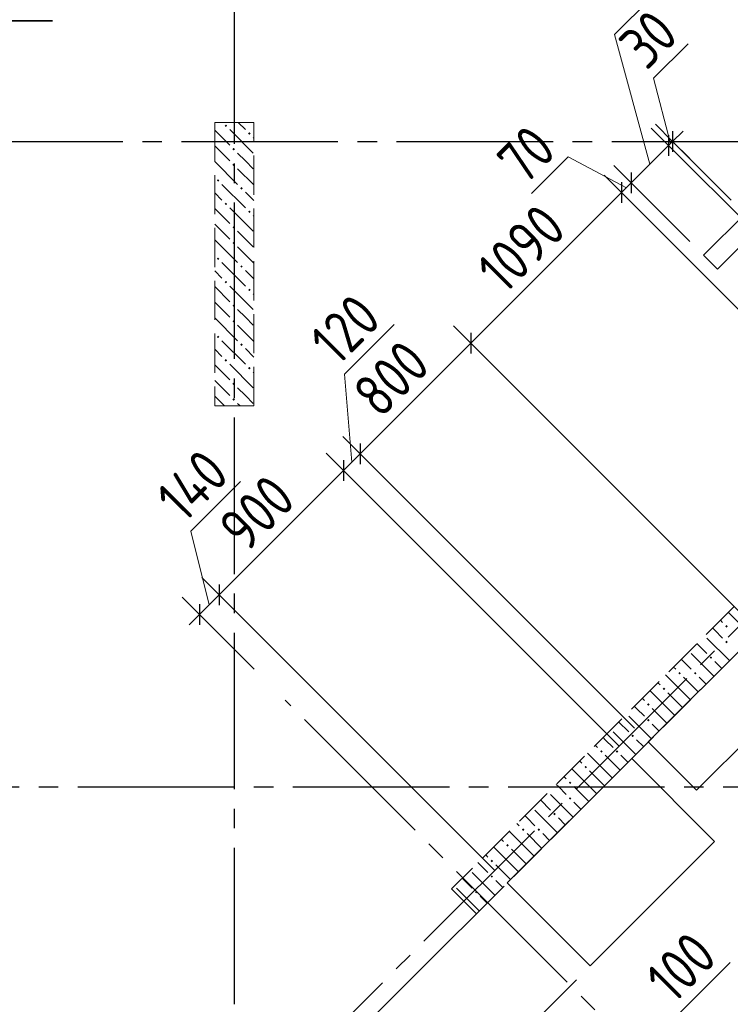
# Model space of a CAD drawing. Header units: millimetres. Extents: x 0 to 43617, y 0 to 59400.
# Tile 10 of 24: x 15227 to 18860, y 24720 to 29755. Entities that reach past the tile are written whole.
import ezdxf

# ---------------------------------------------------------------- set-up
doc = ezdxf.new("R2010")
doc.units = ezdxf.units.MM
doc.linetypes.add('______2', pattern=[270, 200, -70])
doc.linetypes.add('______5', pattern=[1100, 800, -100, 100, -100])
for name, color, linetype, lineweight in [('Standard', 7, 'Continuous', 25), ('ЖБ Пилон', 180, 'Continuous', 25), ('Оси', 40, '______5', 18)]:
    doc.layers.add(name, color=color, linetype=linetype, lineweight=lineweight)
doc.layers.add('ЖБ Перекрытие верхний уровень', color=7, linetype='Continuous', lineweight=25, true_color=0xe0e0ff)
doc.layers.add('ЖБ Стена верхний уровень', color=7, linetype='Continuous', lineweight=25, true_color=0x006e00)
doc.styles.add('GOST 2.304-81', font='txt')

msp = doc.modelspace()

# ---------------------------------------------------------------- hatches: boundary and pattern name
at = {"layer": 'ЖБ Пилон', "linetype": 'Continuous', "lineweight": 18, "transparency": 33554687}
for points in [[(16274.5, 29213.1), (16281, 29219.6), (16287.5, 29213.1), (16281, 29206.6)], [(16394.5, 29173.1), (16401, 29179.6), (16407.5, 29173.1), (16401, 29166.6)], [(16314.5, 29093.1), (16321, 29099.6), (16327.5, 29093.1), (16321, 29086.6)], [(16314.5, 29013.1), (16321, 29019.6), (16327.5, 29013.1), (16321, 29006.6)], [(16234.5, 28933.1), (16240.9, 28939.6), (16247.4, 28933.1), (16240.9, 28926.6)], [(16354.4, 28893.1), (16360.9, 28899.6), (16367.4, 28893.1), (16360.9, 28886.6)], [(16274.5, 28813.1), (16281, 28819.6), (16287.5, 28813.1), (16281, 28806.6)], [(16394.5, 28773.1), (16401, 28779.6), (16407.5, 28773.1), (16401, 28766.6)], [(16314.5, 28693.1), (16321, 28699.6), (16327.5, 28693.1), (16321, 28686.6)], [(16314.5, 28613.1), (16321, 28619.6), (16327.5, 28613.1), (16321, 28606.6)], [(16234.5, 28533.1), (16240.9, 28539.6), (16247.4, 28533.1), (16240.9, 28526.6)], [(16354.4, 28493.1), (16360.9, 28499.6), (16367.4, 28493.1), (16360.9, 28486.6)], [(16274.5, 28413.1), (16281, 28419.6), (16287.5, 28413.1), (16281, 28406.6)], [(16394.5, 28373.1), (16401, 28379.6), (16407.5, 28373.1), (16401, 28366.6)], [(16314.5, 28293.1), (16321, 28299.6), (16327.5, 28293.1), (16321, 28286.6)], [(16314.5, 28213.1), (16321, 28219.6), (16327.5, 28213.1), (16321, 28206.6)], [(16234.5, 28133.1), (16240.9, 28139.6), (16247.4, 28133.1), (16240.9, 28126.6)], [(16354.4, 28093.1), (16360.9, 28099.6), (16367.4, 28093.1), (16360.9, 28086.6)], [(16274.5, 28013.1), (16281, 28019.6), (16287.5, 28013.1), (16281, 28006.6)], [(16394.5, 27973.1), (16401, 27979.6), (16407.5, 27973.1), (16401, 27966.6)], [(16314.5, 27893.1), (16321, 27899.6), (16327.5, 27893.1), (16321, 27886.6)], [(16314.5, 27813.1), (16321, 27819.6), (16327.5, 27813.1), (16321, 27806.6)]]:
    msp.add_hatch(color=7, dxfattribs=at).paths.add_polyline_path(points, flags=16)
at = {"layer": 'ЖБ Стена верхний уровень', "linetype": 'Continuous', "lineweight": 18, "transparency": 33554687}
for points in [[(18834.5, 26653.1), (18840.9, 26659.6), (18847.4, 26653.1), (18840.9, 26646.6)], [(18834.5, 26573.1), (18840.9, 26579.6), (18847.4, 26573.1), (18840.9, 26566.6)], [(18754.4, 26493.1), (18760.9, 26499.6), (18767.4, 26493.1), (18760.9, 26486.6)], [(18594.5, 26413.1), (18601, 26419.6), (18607.5, 26413.1), (18601, 26406.6)], [(18674.5, 26413.1), (18681, 26419.6), (18687.5, 26413.1), (18681, 26406.6)], [(18514.5, 26333.1), (18521, 26339.6), (18527.4, 26333.1), (18521, 26326.6)], [(18434.5, 26253.1), (18440.9, 26259.6), (18447.4, 26253.1), (18440.9, 26246.6)], [(18434.5, 26173.1), (18440.9, 26179.6), (18447.4, 26173.1), (18440.9, 26166.6)], [(18354.4, 26093.1), (18360.9, 26099.6), (18367.4, 26093.1), (18360.9, 26086.6)], [(18194.5, 26013.1), (18201, 26019.6), (18207.5, 26013.1), (18201, 26006.6)], [(18274.5, 26013.1), (18281, 26019.6), (18287.5, 26013.1), (18281, 26006.6)], [(18114.5, 25933.1), (18121, 25939.6), (18127.5, 25933.1), (18121, 25926.6)], [(18034.5, 25853.1), (18040.9, 25859.6), (18047.4, 25853.1), (18040.9, 25846.6)], [(18034.5, 25773.1), (18040.9, 25779.6), (18047.4, 25773.1), (18040.9, 25766.6)], [(17954.4, 25693.1), (17960.9, 25699.6), (17967.4, 25693.1), (17960.9, 25686.6)], [(17794.5, 25613.1), (17801, 25619.6), (17807.5, 25613.1), (17801, 25606.6)], [(17874.5, 25613.1), (17881, 25619.6), (17887.5, 25613.1), (17881, 25606.6)], [(17714.5, 25533.1), (17721, 25539.6), (17727.5, 25533.1), (17721, 25526.6)], [(17634.5, 25453.1), (17640.9, 25459.6), (17647.4, 25453.1), (17640.9, 25446.6)], [(17634.5, 25373.1), (17640.9, 25379.6), (17647.4, 25373.1), (17640.9, 25366.6)], [(17554.4, 25293.1), (17560.9, 25299.6), (17567.4, 25293.1), (17560.9, 25286.6)]]:
    msp.add_hatch(color=7, dxfattribs=at).paths.add_polyline_path(points, flags=16)

# ---------------------------------------------------------------- linework, layer by layer
at = {"layer": 'Standard', "color": 7, "linetype": 'Continuous', "lineweight": 13, "transparency": 33554687}
for p, q in [((18268.9, 29679.4), (18556.4, 29966.9)), ((18448.9, 29016.3), (18268.9, 29679.4)), ((18467.6, 29455.5), (18644.6, 29632.5)), ((18555, 29122.4), (18467.6, 29455.5)), ((18565.6, 29133), (18618.6, 29186)), ((18544.4, 29111.8), (18353.4, 28920.8)), ((18565.6, 29133), (18544.4, 29111.8)), ((18031.5, 29053.7), (17843.5, 28865.6)), ((18328.7, 28896.1), (18031.5, 29053.7)), ((18353.4, 28920.8), (18304, 28871.4)), ((18304, 28871.4), (17533.2, 28100.6)), ((16887.9, 27942.3), (17142.2, 28196.7)), ((17533.2, 28100.6), (16967.5, 27534.9)), ((16925.1, 27492.5), (16887.9, 27942.3)), ((16967.5, 27534.9), (16882.7, 27450.1)), ((16882.7, 27450.1), (16246.3, 26813.7)), ((16102, 27138.8), (16356.3, 27393.2)), ((16196, 26763.4), (16102, 27138.8)), ((16246.3, 26813.7), (16145.8, 26713.2)), ((16145.8, 26713.2), (16092.7, 26660.1)), ((18605.4, 24679.8), (18859.8, 24934.2))]:
    msp.add_line(p, q, dxfattribs=at)
at = {"layer": 'Standard', "color": 251, "linetype": 'Continuous', "lineweight": -3, "true_color": 0x656565, "transparency": 33554687}
for p, q in [((18565.6, 29133), (18477.2, 29221.4)), ((18544.4, 29111.8), (18456, 29200.2)), ((18544.4, 29111.8), (18632.8, 29023.4)), ((18544.4, 29111.8), (19536.8, 28119.3)), ((18565.6, 29133), (18654, 29044.6)), ((18565.6, 29133), (18865.4, 28833.1)), ((18353.4, 28920.8), (18265.1, 29009.2)), ((18304, 28871.4), (18215.6, 28959.7)), ((18353.4, 28920.8), (18441.8, 28832.5)), ((18353.4, 28920.8), (18653.3, 28621)), ((18304, 28871.4), (18392.3, 28783)), ((18304, 28871.4), (19296.4, 27878.9)), ((17533.2, 28100.6), (17444.8, 28189)), ((17533.2, 28100.6), (17621.6, 28012.2)), ((17533.2, 28100.6), (18935.8, 26698)), ((16967.5, 27534.9), (16879.1, 27623.3)), ((16882.7, 27450.1), (16794.3, 27538.5)), ((16967.5, 27534.9), (17055.9, 27446.5)), ((16967.5, 27534.9), (18370.1, 26132.3)), ((16882.7, 27450.1), (16971.1, 27361.7)), ((16882.7, 27450.1), (18292.6, 26040.1)), ((16246.3, 26813.7), (16157.9, 26902.1)), ((16145.8, 26713.2), (16057.4, 26801.6)), ((16246.3, 26813.7), (16334.7, 26725.3)), ((16246.3, 26813.7), (17656.2, 25403.7)), ((16145.8, 26713.2), (16234.2, 26624.8)), ((16145.8, 26713.2), (16425.9, 26433)), ((17195.4, 23967.7), (18073.1, 24845.4))]:
    msp.add_line(p, q, dxfattribs=at)
at = {"layer": 'Standard', "color": 7, "linetype": 'Continuous', "lineweight": 25, "transparency": 33554687}
for p, q in [((18544.4, 29164.8), (18544.4, 29058.7)), ((18565.6, 29186), (18565.6, 29079.9)), ((18353.4, 28973.9), (18353.4, 28867.8)), ((18304, 28924.4), (18304, 28818.3)), ((17533.2, 28153.6), (17533.2, 28047.6)), ((16967.5, 27588), (16967.5, 27481.9)), ((16882.7, 27503.1), (16882.7, 27397)), ((16246.3, 26866.7), (16246.3, 26760.6)), ((16145.8, 26766.2), (16145.8, 26660.1))]:
    msp.add_line(p, q, dxfattribs=at)
at = {"layer": 'Standard', "color": 251, "linetype": 'Continuous', "lineweight": -3, "true_color": 0x656565, "transparency": 33554687}
msp.add_lwpolyline([(16771.2, 24392), (17308.6, 24929.4), (17308.6, 24929.4), (17648.9, 25269.7)], dxfattribs=at)
at = {"layer": 'ЖБ Перекрытие верхний уровень', "color": 7, "linetype": 'Continuous', "lineweight": 35, "transparency": 33554687}
for p, q in [((14924, 29749.1), (15394, 29749.1)), ((18936.1, 28762.4), (18724, 28550.3)), ((18794.7, 28479.6), (19006.8, 28691.7)), ((18724, 28550.3), (18794.7, 28479.6)), ((19006.5, 26627.3), (18440.8, 26061.6)), ((18688.3, 25814.1), (19254, 26379.8)), ((18440.8, 26061.6), (18688.3, 25814.1)), ((18356, 25976.8), (17719.6, 25340.4)), ((18780.2, 25552.5), (18356, 25976.8)), ((18143.8, 24916.1), (18780.2, 25552.5)), ((17719.6, 25340.4), (18143.8, 24916.1))]:
    msp.add_line(p, q, dxfattribs=at)
at = {"layer": 'ЖБ Пилон', "color": 253, "linetype": '______2', "lineweight": 13, "true_color": 0xa0a0a0, "transparency": 33554687}
for p, q in [((16224, 29230), (16224, 27780)), ((16424, 29230), (16224, 29230)), ((16424, 27780), (16424, 29230)), ((16224, 27780), (16424, 27780))]:
    msp.add_line(p, q, dxfattribs=at)
at = {"layer": 'ЖБ Пилон', "color": 9, "linetype": 'Continuous', "lineweight": 18, "true_color": 0xc7c7c7, "transparency": 33554687}
for p, q in [((16344.1, 29230), (16381, 29193.1)), ((16224, 29190.1), (16301, 29113.1)), ((16301, 29193.1), (16421, 29073.1)), ((16224, 29110.1), (16301, 29033.1)), ((16424, 29150.1), (16421, 29153.1)), ((16381, 29033.1), (16340.9, 29073.1)), ((16224, 29030.1), (16340.9, 28913.1)), ((16421, 28993.1), (16381, 29033.1)), ((16340.9, 28993.1), (16424, 28910.1)), ((16260.9, 28913.1), (16381, 28793.1)), ((16260.9, 28833.1), (16224, 28870.1)), ((16381, 28873.1), (16424, 28830.1)), ((16224, 28790.1), (16301, 28713.1)), ((16301, 28793.1), (16421, 28673.1)), ((16424, 28750.1), (16421, 28753.1)), ((16224, 28710.1), (16301, 28633.1)), ((16381, 28633.1), (16340.9, 28673.1)), ((16224, 28630.1), (16340.9, 28513.1)), ((16421, 28593.1), (16381, 28633.1)), ((16340.9, 28593.1), (16424, 28510.1)), ((16260.9, 28513.1), (16381, 28393.1)), ((16260.9, 28433.1), (16224, 28470.1)), ((16381, 28473.1), (16424, 28430.1)), ((16224, 28390.1), (16301, 28313.1)), ((16301, 28393.1), (16421, 28273.1)), ((16424, 28350.1), (16421, 28353.1)), ((16224, 28310.1), (16301, 28233.1)), ((16381, 28233.1), (16340.9, 28273.1)), ((16224, 28230.1), (16340.9, 28113.1)), ((16421, 28193.1), (16381, 28233.1)), ((16340.9, 28193.1), (16424, 28110.1)), ((16260.9, 28113.1), (16381, 27993.1)), ((16260.9, 28033.1), (16224, 28070.1)), ((16381, 28073.1), (16424, 28030.1)), ((16224, 27990.1), (16301, 27913.1)), ((16301, 27993.1), (16421, 27873.1)), ((16424, 27950.1), (16421, 27953.1)), ((16224, 27910.1), (16301, 27833.1)), ((16381, 27833.1), (16340.9, 27873.1)), ((16224, 27830.1), (16274.1, 27780)), ((16421, 27793.1), (16381, 27833.1)), ((16340.9, 27793.1), (16354.1, 27780))]:
    msp.add_line(p, q, dxfattribs=at)
at = {"layer": 'ЖБ Стена верхний уровень', "color": 251, "linetype": '______2', "lineweight": 13, "true_color": 0x656565, "transparency": 33554687}
for p, q in [((23650.7, 31526.1), (17435.2, 25310.6)), ((17562.5, 25183.3), (23778, 31398.8)), ((17435.2, 25310.6), (17562.5, 25183.3))]:
    msp.add_line(p, q, dxfattribs=at)
at = {"layer": 'ЖБ Стена верхний уровень', "color": 9, "linetype": 'Continuous', "lineweight": 18, "true_color": 0xc7c7c7, "transparency": 33554687}
for p, q in [((18940.9, 26633.1), (18849.4, 26724.7)), ((18781, 26633.1), (18769.4, 26644.7)), ((18809.4, 26684.7), (18821, 26673.1)), ((18740.9, 26593.1), (18856.6, 26477.4)), ((18821, 26593.1), (18781, 26633.1)), ((18689.4, 26564.7), (18740.9, 26513.1)), ((18660.9, 26513.1), (18776.6, 26397.4)), ((18569.4, 26444.7), (18581, 26433.1)), ((18621, 26473.1), (18609.4, 26484.7)), ((18660.9, 26433.1), (18621, 26473.1)), ((18781, 26473.1), (18816.6, 26437.4)), ((18621, 26313.1), (18529.4, 26404.7)), ((18621, 26393.1), (18696.6, 26317.4)), ((18701, 26393.1), (18736.6, 26357.4)), ((18489.4, 26364.7), (18501, 26353.1)), ((18540.9, 26233.1), (18449.4, 26324.7)), ((18540.9, 26313.1), (18616.6, 26237.4)), ((18621, 26313.1), (18656.6, 26277.4)), ((18381, 26233.1), (18369.4, 26244.7)), ((18409.4, 26284.7), (18421, 26273.1)), ((18340.9, 26193.1), (18456.6, 26077.4)), ((18421, 26193.1), (18381, 26233.1)), ((18460.9, 26233.1), (18536.6, 26157.4)), ((18540.9, 26233.1), (18576.6, 26197.4)), ((18289.4, 26164.7), (18340.9, 26113.1)), ((18460.9, 26153.1), (18496.6, 26117.4)), ((18221, 26073.1), (18209.4, 26084.7)), ((18260.9, 26113.1), (18376.6, 25997.4)), ((18169.4, 26044.7), (18181, 26033.1)), ((18260.9, 26033.1), (18221, 26073.1)), ((18381, 26073.1), (18416.6, 26037.4)), ((18221, 25913.1), (18129.4, 26004.7)), ((18221, 25993.1), (18296.6, 25917.4)), ((18301, 25993.1), (18336.6, 25957.4)), ((18089.4, 25964.7), (18101, 25953.1)), ((18009.4, 25884.7), (18021, 25873.1)), ((18140.9, 25833.1), (18049.4, 25924.7)), ((18140.9, 25913.1), (18216.6, 25837.4)), ((18221, 25913.1), (18256.6, 25877.4)), ((17981, 25833.1), (17969.4, 25844.7)), ((18021, 25793.1), (17981, 25833.1)), ((18060.9, 25833.1), (18136.6, 25757.4)), ((18140.9, 25833.1), (18176.6, 25797.4)), ((17940.9, 25793.1), (18056.6, 25677.4)), ((17889.4, 25764.7), (17940.9, 25713.1)), ((18060.9, 25753.1), (18096.6, 25717.4)), ((17821, 25673.1), (17809.4, 25684.7)), ((17860.9, 25713.1), (17976.6, 25597.4)), ((17769.4, 25644.7), (17781, 25633.1)), ((17860.9, 25633.1), (17821, 25673.1)), ((17981, 25673.1), (18016.6, 25637.4)), ((17821, 25513.1), (17729.4, 25604.7)), ((17821, 25593.1), (17896.6, 25517.4)), ((17901, 25593.1), (17936.6, 25557.4)), ((17689.4, 25564.7), (17701, 25553.1)), ((17609.4, 25484.7), (17621, 25473.1)), ((17740.9, 25433.1), (17649.4, 25524.7)), ((17740.9, 25513.1), (17816.6, 25437.4)), ((17821, 25513.1), (17856.6, 25477.4)), ((17581, 25433.1), (17569.4, 25444.7)), ((17621, 25393.1), (17581, 25433.1)), ((17660.9, 25433.1), (17736.6, 25357.4)), ((17740.9, 25433.1), (17776.6, 25397.4)), ((17540.9, 25393.1), (17656.6, 25277.4)), ((17489.4, 25364.7), (17540.9, 25313.1)), ((17660.9, 25353.1), (17696.6, 25317.4)), ((17460.9, 25313.1), (17576.6, 25197.4)), ((17581, 25273.1), (17616.6, 25237.4))]:
    msp.add_line(p, q, dxfattribs=at)
at = {"layer": 'Оси', "color": 8, "linetype": '______5', "lineweight": -3, "transparency": 33554687}
for p, q in [((16324, 57420), (16324, 7100)), ((9515.6, 17263.7), (27747.7, 35495.7)), ((22354, 29130), (4600, 29130)), ((23471.2, 19387.8), (16584.2, 26274.8)), ((29524, 25830), (4600, 25830))]:
    msp.add_line(p, q, dxfattribs=at)

# ---------------------------------------------------------------- texts
at = {"layer": 'Standard', "color": 7, "linetype": 'Continuous', "lineweight": 25, "transparency": 33554687, "char_height": 220, "attachment_point": 7, "rotation": 45, "style": 'GOST 2.304-81'}
for s, insert, width in [('30', (18432.3, 29490.9), 375.739), ('70', (17808.1, 28901), 391.306), ('1090', (17706.3, 28344.4), 625.725), ('120', (16852.5, 27977.7), 485.081), ('800', (17071.2, 27709.4), 531.964), ('140', (16066.6, 27174.2), 485.085), ('900', (16385.3, 27023.5), 531.964), ('100', (18570, 24715.2), 485.076)]:
    msp.add_mtext(s, dxfattribs=dict(at, insert=insert, width=width))

doc.saveas('drawing.dxf')
